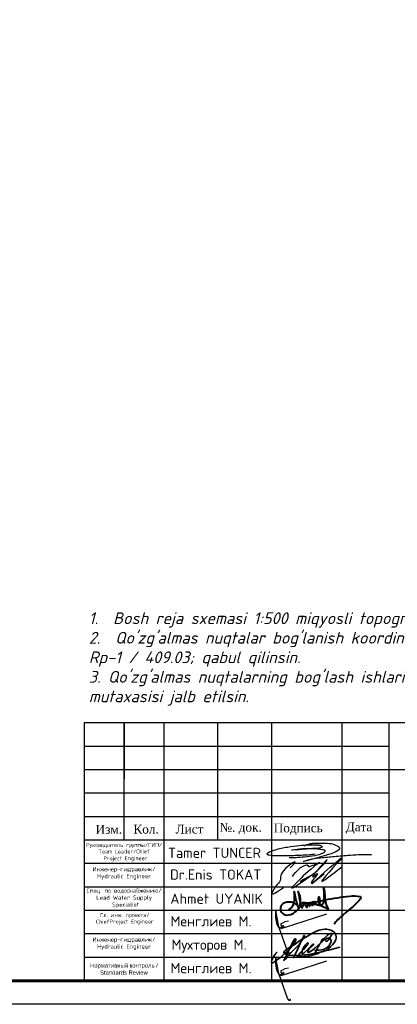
# Model space of a CAD drawing. Header units: inches. Extents: x 681 to 1301, y 5 to 429.
# Tile 2 of 10: x 1071 to 1151, y 5 to 215. Entities that reach past the tile are written whole.
import ezdxf
from ezdxf.enums import TextEntityAlignment as Align

# ---------------------------------------------------------------- set-up
doc = ezdxf.new("R2010")
doc.units = ezdxf.units.IN
doc.header["$MEASUREMENT"] = 0
for name, color, linetype, lineweight in [('0_Ном._пера__7', 7, 'Continuous', 60), ('A-PENCERE', 12, 'Continuous', 20), ('ANTET', 7, 'Continuous', 15), ('cam', 154, 'Continuous', 25), ('KOT', 250, 'Continuous', 18)]:
    doc.layers.add(name, color=color, linetype=linetype, lineweight=lineweight)
doc.layers.add('НВК_сервис', color=7, linetype='Continuous')
doc.styles.add('GOST_R', font='isocpeur.ttf', dxfattribs={"oblique": 15})
doc.styles.get("Standard").update_dxf_attribs({"font": 'arial.ttf'})
doc.styles.add('TimesCr', font='times.ttf')
doc.styles.add('ViTEXT', font='isocpeur.ttf')

# ---------------------------------------------------------------- blocks, each defined once
blk = doc.blocks.new('*U26')
at = {"color": 0, "ltscale": 25}
blk.add_lwpolyline([(-59400, 42000), (0, 42000), (0, 0), (-59400, 0)], close=True, dxfattribs=at)
at = {"color": 0, "lineweight": 60, "ltscale": 25}
blk.add_lwpolyline([(-57400, 41500), (-500, 41500), (-500, 500), (-57400, 500)], close=True, dxfattribs=at)
blk = doc.blocks.new('A$Cb6e3b2d1')
at = {"color": 172, "lineweight": -3}
for points in [[(9.42, 3.46), (13.25, 6.58), (13.32, 6.59), (13.67, 6.14), (14.02, 6.12), (16.66, 7.26), (15.28, 6.15), (9.77, 1), (9.25, 0.43), (13.86, 3.44), (11.71, 2.18), (15.99, 4.97), (18.6, 7.87), (14.99, 3.39), (16.14, 4.24), (14.42, 1.78), (17.85, 4.17), (14.99, 1.72), (22.66, 8.52), (17.24, 2.25), (22.59, 6.03)], [(8.8, 5.75), (10.13, 7.23), (6.25, 3.31), (6.27, 2.75), (5.38, 1.31), (3.95, -1.17), (7.01, 0.5)]]:
    blk.add_spline(points, degree=3, dxfattribs=at)
blk = doc.blocks.new('ahm')
at = {"layer": 'KOT', "color": 0, "lineweight": 40}
for points in [[(-30.891, 684.39), (-30.882, 684.47), (-30.882, 684.503), (-30.872, 684.476), (-30.866, 684.463), (-30.857, 684.45), (-30.845, 684.434), (-30.832, 684.418, 0.597033), (-30.817, 684.42), (-30.816, 684.44), (-30.816, 684.456), (-30.816, 684.485), (-30.817, 684.508), (-30.818, 684.514), (-30.809, 684.492), (-30.8, 684.476), (-30.789, 684.458), (-30.782, 684.45, 0.009614), (-30.769, 684.437, 0.818111), (-30.761, 684.442), (-30.76, 684.475), (-30.76, 684.498), (-30.761, 684.523), (-30.762, 684.53), (-30.748, 684.503), (-30.74, 684.492), (-30.73, 684.479), (-30.722, 684.469), (-30.713, 684.462), (-30.696, 684.448, 0.440313), (-30.607, 684.461, 0.202241), (-30.587, 684.565, 0.021645), (-30.601, 684.621, -0.063307), (-30.611, 684.654, 0.796723), (-30.639, 684.648, 0.029794), (-30.644, 684.572, 0.154488), (-30.604, 684.466, 0.028745), (-30.582, 684.438, 0.497495), (-30.506, 684.457, 0.153338), (-30.469, 684.568), (-30.466, 684.623, 0.025787), (-30.465, 684.78, 0.017451), (-30.473, 684.885, 0.070147), (-30.485, 684.93), (-30.472, 684.875, -0.055645), (-30.447, 684.662, 0.131674), (-30.347, 684.304), (-30.397, 684.327, 0.101608), (-31.121, 684.493), (-31.045, 684.493, 0.075714), (-30.441, 684.581, -0.015793), (-29.703, 684.689, -0.115625), (-29.395, 684.676, -0.471072), (-29.391, 684.6, -0.028714), (-29.53, 684.449), (-29.614, 684.374), (-29.679, 684.319), (-29.747, 684.264), (-29.822, 684.197), (-29.914, 684.12), (-29.984, 684.063), (-30.023, 684.026), (-30.055, 683.996), (-30.084, 683.963), (-30.117, 683.925), (-30.156, 683.871), (-30.163, 683.855)], [(-31.543, 684.287, 0.357556), (-31.508, 684.29), (-31.473, 684.319), (-31.434, 684.353), (-31.419, 684.37), (-31.408, 684.391), (-31.386, 684.436), (-31.373, 684.475), (-31.364, 684.52), (-31.357, 684.561), (-31.354, 684.599), (-31.351, 684.635), (-31.351, 684.67), (-31.351, 684.711, 0.03743), (-31.36, 684.829), (-31.343, 684.713), (-31.335, 684.669), (-31.325, 684.619), (-31.313, 684.57), (-31.298, 684.52), (-31.284, 684.475), (-31.271, 684.43, 0.076982), (-31.229, 684.34), (-31.211, 684.358, 0.226361), (-31.18, 684.452), (-31.174, 684.531, 0.155576), (-31.245, 684.827), (-31.231, 684.771), (-31.223, 684.721), (-31.217, 684.676), (-31.21, 684.63), (-31.204, 684.599), (-31.196, 684.561), (-31.185, 684.509), (-31.175, 684.467), (-31.162, 684.42), (-31.145, 684.371, 0.05927), (-31.133, 684.346, 0.296345), (-31.125, 684.342, 0.327015), (-31.119, 684.349, -0.058736), (-31.11, 684.38, 0.029075), (-31.069, 684.496), (-31.051, 684.458), (-31.033, 684.426), (-31.016, 684.398), (-30.999, 684.367), (-30.991, 684.357, 0.478598), (-30.976, 684.358, 0.303641), (-30.975, 684.37), (-30.969, 684.405), (-30.962, 684.451), (-30.96, 684.484), (-30.959, 684.492), (-30.942, 684.447), (-30.937, 684.431), (-30.928, 684.417), (-30.921, 684.405), (-30.916, 684.396), (-30.91, 684.389, 0.497092), (-30.891, 684.39, -0.52669)], [(-31.229, 684.34, 0.204076), (-31.322, 684.457, 0.030149), (-31.393, 684.494, 0.10317), (-31.523, 684.513, 0.0941), (-31.646, 684.49, 0.092543), (-31.733, 684.43, 0.166782), (-31.776, 684.321, 0.247289), (-31.713, 684.176, -3.974787)], [(-31.713, 684.176, 0.15797), (-31.604, 684.124, 0.200345), (-31.339, 684.216, 0.025761), (-31.256, 684.292, 0.055607), (-31.194, 684.381, -0.113379)]]:
    blk.add_lwpolyline(points, format="xyb", dxfattribs=at)
blk = doc.blocks.new('A$C5922ce17')
at = {"color": 172, "lineweight": -3, "xscale": 8.934458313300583, "yscale": 8.934458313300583, "zscale": 8.934458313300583, "rotation": 359.9840795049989}
blk.add_blockref('ahm', (286.35, -6112.1), dxfattribs=at)
blk = doc.blocks.new('TT imza')
at = {"layer": 'A-PENCERE', "color": 5, "lineweight": 30}
for points in [[(31392.5, -15598.8), (31353.9, -15602.6), (31291.4, -15606.5), (31182.2, -15609.8), (31106.1, -15609.8), (31059.1, -15606.1), (31047, -15600.1), (31045.2, -15594), (31049.8, -15589.1), (31103.2, -15566), (31191.9, -15546.1), (31280.3, -15534.2), (31350, -15530.6), (31406.3, -15530), (31437, -15536.6), (31444.9, -15542.9), (31432.4, -15551.8), (31408.6, -15555.8), (31340.8, -15559.8), (31299.6, -15563.3), (31223, -15567.7), (31280.8, -15559.3), (31353.6, -15556), (31411.2, -15558.6), (31444.3, -15563.5), (31464.6, -15573.4), (31461.5, -15581.5), (31445.5, -15593), (31410.8, -15604.7), (31333.3, -15616.8), (31264.4, -15622.9), (31232.8, -15624), (31203.8, -15623.7)], [(31313.6, -15536.5), (31352.5, -15522.1), (31384.8, -15518.1), (31457.1, -15517.5), (31552.7, -15536.8), (31563.9, -15545), (31569, -15551.6), (31539, -15582.5), (31491.2, -15600.8), (31424.6, -15619.7), (31373.9, -15634.5), (31308.4, -15651.1)], [(31308.4, -15651.1), (31355.6, -15636), (31420.3, -15624.8), (31518.6, -15615.1), (31631.5, -15605.2), (31706.4, -15600.7), (31787.4, -15600.4), (31801.7, -15601.5)]]:
    blk.add_spline(points, degree=3, dxfattribs=at)
blk = doc.blocks.new('МАРУФ')
at = {"color": 5, "lineweight": 35}
for points in [[(-1057, -156), (-1069, -154), (-1078, -158), (-1084, -167), (-1109, -202), (-1153, -274), (-1186, -345), (-1199, -375), (-1204, -394), (-1204, -412), (-1198, -425), (-1188, -429), (-1163, -427), (-1141, -416), (-1116, -398), (-1019, -323), (-961, -275), (-865, -191), (-750, -98), (-643, 36), (-581, 123), (-558, 164), (-552, 187), (-553, 201), (-558, 214), (-568, 215), (-579, 209), (-587, 200), (-605, 181), (-617, 161), (-629, 145), (-642, 114), (-671, 56), (-783, -186), (-811, -243), (-835, -287), (-863, -333), (-881, -360), (-881, -360), (-875, -367), (-856, -354), (-817, -313), (-777, -261), (-671, -146), (-554, -27), (-459, 74), (-409, 144), (-335, 245), (-326, 260), (-321, 281), (-318, 302), (-324, 307), (-338, 299), (-351, 273), (-366, 243), (-377, 224), (-393, 189), (-427, 112), (-468, 26), (-510, -70), (-575, -203), (-607, -276), (-620, -296), (-586, -229), (-521, -232), (-403, -227), (-206, -206), (-45, -174), (149, -140), (256, -98), (326, -42), (380, 0), (434, 49), (470, 96), (498, 150), (517, 191), (525, 233), (527, 268), (520, 312), (506, 348), (483, 384), (464, 400), (418, 432), (383, 447), (353, 456), (280, 470), (221, 470), (162, 466), (75, 443), (3, 417), (-121, 357), (-243, 289), (-454, 155), (-570, 73), (-741, -30), (-794, -64), (-838, -96), (-861, -120), (-873, -141), (-875, -159), (-855, -183), (-797, -214), (-745, -227), (-650, -236), (-586, -229), (-502, -231), (-464, -196), (-419, -146), (-346, -71), (-294, -8), (-255, 34), (-225, 70), (-222, 91), (-225, 99), (-239, 102), (-258, 92), (-267, 81), (-285, 59), (-306, 42), (-348, -15), (-371, -70), (-387, -133), (-394, -164), (-385, -177), (-369, -180), (-342, -169), (-293, -131), (-212, -59), (-88, 45), (-78, 69), (-89, 77), (-103, 63), (-124, 39), (-176, -28), (-201, -67), (-215, -95), (-229, -121), (-233, -140), (-229, -153), (-215, -155), (-177, -139), (-111, -91), (-47, -41), (47, 41), (131, 125), (179, 174), (193, 200), (185, 216), (162, 200), (134, 157), (116, 110), (89, 83), (45, -4), (-45, -174), (0, -89), (-38, -96), (0, -89), (66, -95), (133, -85), (186, -71), (259, -35), (307, -2), (338, 29), (362, 67), (381, 112), (394, 161), (386, 190), (371, 217), (352, 231), (328, 237), (295, 235), (268, 224), (247, 204), (239, 173), (250, 153), (264, 143), (283, 152), (311, 177), (369, 254), (408, 327), (410, 339), (410, 353), (397, 357), (382, 353), (360, 345), (336, 336), (284, 304), (249, 268), (226, 236), (203, 203), (193, 177), (193, 200)], [(623, -9), (356, -86), (319, -91), (256, -98), (99, -149), (15, -191), (-146, -234), (-262, -261), (-333, -264), (-426, -269), (-468, -264), (-544, -230), (-554, -230)]]:
    blk.add_lwpolyline(points, dxfattribs=at)

msp = doc.modelspace()

# ---------------------------------------------------------------- linework, layer by layer
at = {"color": 7}
for p, q in [((1084.5, 64.94), (1084.5, 9.94)), ((1269.5, 64.94), (1084.5, 64.94)), ((1093, 39.94), (1093, 64.94)), ((1101.5, 64.94), (1101.5, 9.94)), ((1113, 39.94), (1113, 64.94)), ((1124.5, 64.94), (1124.5, 9.94)), ((1139.5, 64.94), (1139.5, 9.94)), ((1149.5, 64.94), (1149.5, 9.94)), ((1149.5, 59.94), (1084.5, 59.94)), ((1269.5, 54.94), (1084.5, 54.94)), ((1149.5, 49.94), (1084.5, 49.94)), ((1149.5, 44.94), (1084.5, 44.94)), ((1269.5, 39.94), (1084.5, 39.94)), ((1149.5, 34.94), (1084.5, 34.94)), ((1149.5, 29.94), (1084.5, 29.94)), ((1221.5, 24.94), (1084.5, 24.94)), ((1149.5, 19.94), (1084.5, 19.94)), ((1149.5, 14.94), (1084.5, 14.94)), ((1084.5, 9.94), (1269.5, 9.94)), ((1084.5, 9.94), (1269.5, 9.94))]:
    msp.add_line(p, q, dxfattribs=at)
at = {"color": 7, "lineweight": 25, "flags": 128}
msp.add_lwpolyline([(1093.03, 64.94), (1092.96, 41.02)], dxfattribs=at)
at = {"color": 5, "lineweight": 30}
for points in [[(1128.35, 16.13), (1128.48, 15.94), (1128.48, 15.73), (1128.24, 15.73), (1127.86, 16.24), (1126.14, 21.27), (1125.93, 21.88), (1125.39, 24.86), (1125.3, 24.49), (1125.3, 23.54), (1125.53, 22.2), (1125.79, 21.62), (1126.27, 21.23), (1126.58, 21.42), (1126.84, 21.59), (1127.07, 21.6), (1127.07, 21.55), (1126.94, 21.4), (1126.61, 21.21), (1126.48, 21.21), (1126.46, 21.17), (1126.46, 21.12), (1126.48, 21.09), (1126.56, 21.08), (1129.22, 21.94), (1136.28, 24.22)], [(1128.08, 22.66), (1127.34, 22.54), (1126.8, 22.25), (1126.46, 22.07), (1126.43, 21.83), (1126.51, 21.7), (1126.71, 21.65), (1126.98, 21.65), (1127.17, 21.76)], [(1128.35, 6.13), (1128.48, 5.94), (1128.48, 5.73), (1128.24, 5.73), (1127.86, 6.24), (1126.14, 11.27), (1125.93, 11.88), (1125.39, 14.86), (1125.3, 14.49), (1125.3, 13.54), (1125.53, 12.2), (1125.79, 11.62), (1126.27, 11.23), (1126.58, 11.42), (1126.84, 11.59), (1127.07, 11.6), (1127.07, 11.55), (1126.94, 11.4), (1126.61, 11.21), (1126.48, 11.21), (1126.46, 11.17), (1126.46, 11.12), (1126.48, 11.09), (1126.56, 11.08), (1129.22, 11.94), (1136.28, 14.22)], [(1128.08, 12.66), (1127.34, 12.54), (1126.8, 12.25), (1126.46, 12.07), (1126.43, 11.83), (1126.51, 11.7), (1126.71, 11.65), (1126.98, 11.65), (1127.17, 11.76)]]:
    msp.add_lwpolyline(points, dxfattribs=at)

# ---------------------------------------------------------------- block references
at = {"xscale": 0.01, "yscale": 0.01, "zscale": 0.01}
msp.add_blockref('*U26', (1274.5, 4.94), dxfattribs=at)
at = {"color": 5, "lineweight": 30, "xscale": 0.007950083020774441, "yscale": 0.007950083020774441, "zscale": 0.007950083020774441}
msp.add_blockref('МАРУФ', (1134.07, 17.21), dxfattribs=at)
at = {"layer": 'ANTET', "xscale": 0.8, "yscale": 0.8, "zscale": 0.8}
for name, p in [('A$Cb6e3b2d1', (1121.4, 29.45)), ('A$C5922ce17', (1123.04, 23.77))]:
    msp.add_blockref(name, p, dxfattribs=at)
at = {"layer": 'cam', "lineweight": -3, "xscale": 0.02942720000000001, "yscale": 0.02942720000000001, "zscale": 0.02942720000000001}
msp.add_blockref('TT imza', (209.97, 495.96), dxfattribs=at)

# ---------------------------------------------------------------- texts
at = {"color": 0, "insert": (1085.48, 82.74), "char_height": 2.5, "width": 173.3722, "attachment_point": 4, "style": 'GOST_R'}
msp.add_mtext("\\A1;\\pi81.01814,l2.08305;IZOX\\P\\pi84.60307;\\P\\pi-2.08305;1.  Bosh reja sxemasi 1:500 miqyosli topografik tasvir asosida loyihalandi .\\P2.  Qo'zg'almas nuqtalar bog'lanish koordinatlarining boshlangich nuqtasi sifatida mavjud reperlar\\P{\\C1;Rp-1 / 409.03;\\C256; }qabul qilinsin.\\P\\pi0,l0;3. Qo'zg'almas nuqtalarning bog'lash ishlarini bajarish uchun maxsus ruxsatnomaga ega bo'lgan tashkilot mutaxasisi jalb etilsin. ", dxfattribs=at)
at = {"layer": '0_Ном._пера__7', "linetype": 'Continuous', "lineweight": 0, "char_height": 1.8694, "attachment_point": 2, "rotation": 0.1263}
for s, insert in [('{\\fTimes New Roman|b0|i0|c204|p22;Изм.}', (1089.75, 43.2)), ('\\A1;{\\fTimes New Roman|b0|i0|c204|p22;Кол.}', (1097.7, 43.23)), ('{\\fTimes New Roman|b0|i0|c204|p22;Лист}', (1106.97, 43.24)), ('\\A1;{\\fTimes New Roman|b0|i0|c204|p22;№. док.}', (1117.88, 43.62)), ('{\\fTimes New Roman|b0|i0|c204|p22;Подпись}', (1130.17, 43.5)), ('{\\fTimes New Roman|b0|i0|c204|p22;Дата}', (1143.13, 43.72))]:
    msp.add_mtext(s, dxfattribs=dict(at, insert=insert))
at = {"layer": '0_Ном._пера__7', "linetype": 'Continuous', "lineweight": 0, "char_height": 0.9, "width": 16.8074, "attachment_point": 2, "rotation": 0.1263}
for s, insert in [('{\\fISOCPEUR|b0|i0|c204|p34;\\H0.92308x;Руководитель группы/ГИП\\fISOCPEUR|b0|i0|c0|p34;/\\P\\fISOCPEUR|b0|i0|c204|p34;Team Leader/Chief\\fISOCPEUR|b0|i0|c0|p34;\\P\\fISOCPEUR|b0|i0|c204|p34; Project Enginee\\H1.08333x;r}', (1093.01, 39.34)), ('{\\fISOCPEUR|b0|i0|c204|p34;Инженер-гидравлик\\fISOCPEUR|b0|i0|c0|p34;/\\P\\fISOCPEUR|b0|i0|c204|p34;Hydraulic Engineer}', (1093, 34.22)), ('{\\fISOCPEUR|b0|i0|c204|p34;Спец. по водоснабжению\\fISOCPEUR|b0|i0|c0|p34;/\\P\\fISOCPEUR|b0|i0|c204|p34;Lead Water Supply\\fISOCPEUR|b0|i0|c0|p34;\\P\\fISOCPEUR|b0|i0|c204|p34; Specialist}', (1093.01, 29.65)), ('{\\fISOCPEUR|b0|i0|c204|p34;\\H0.92308x;Гл\\fISOCPEUR|b0|i0|c0|p34;. \\fISOCPEUR|b0|i0|c204|p34;инж\\fISOCPEUR|b0|i0|c0|p34;. \\fISOCPEUR|b0|i0|c204|p34;проекта\\fISOCPEUR|b0|i0|c0|p34;/\\P\\fISOCPEUR|b0|i0|c204|p34;ChiefProject Engineer\\H1.08333x;\\P\\pt0.55368;\\fISOCPEUR|b0|i0|c0|p34; }', (1093.15, 24.39)), ('{\\fISOCPEUR|b0|i0|c204|p34;Инженер-гидравлик\\fISOCPEUR|b0|i0|c0|p34;/\\P\\fISOCPEUR|b0|i0|c204|p34;Hydraulic Engineer}', (1093, 19.22)), ('\\pt0.55368;Нормативный контроль / Standards Review   ', (1092.97, 13.66))]:
    msp.add_mtext(s, dxfattribs=dict(at, insert=insert))
at = {"layer": 'НВК_сервис', "color": 0, "lineweight": -2, "style": 'ViTEXT'}
for s, p in [('Tamer TUNCER', (1102.38, 37.24)), ('Dr.Enis TOKAT', (1102.82, 32.61)), ('Ahmet UYANIK', (1102.88, 27.45))]:
    msp.add_text(s, height=2.1652, dxfattribs=at).set_placement(p, align=Align.MIDDLE_LEFT)
for p in [(1102.9, 21.57), (1102.9, 11.57)]:
    msp.add_text('Менглиев М.', height=2.1652, dxfattribs=at).set_placement(p)
at = {"layer": 'НВК_сервис', "color": 0, "insert": (1103.12, 18.73), "char_height": 2.1652, "width": 17.9787, "attachment_point": 1, "style": 'TimesCr'}
msp.add_mtext('\\pt1.33203;{\\fISOCPEUR|b0|i0|c204|p34;Мухторов М.}', dxfattribs=at)

doc.saveas('drawing.dxf')
